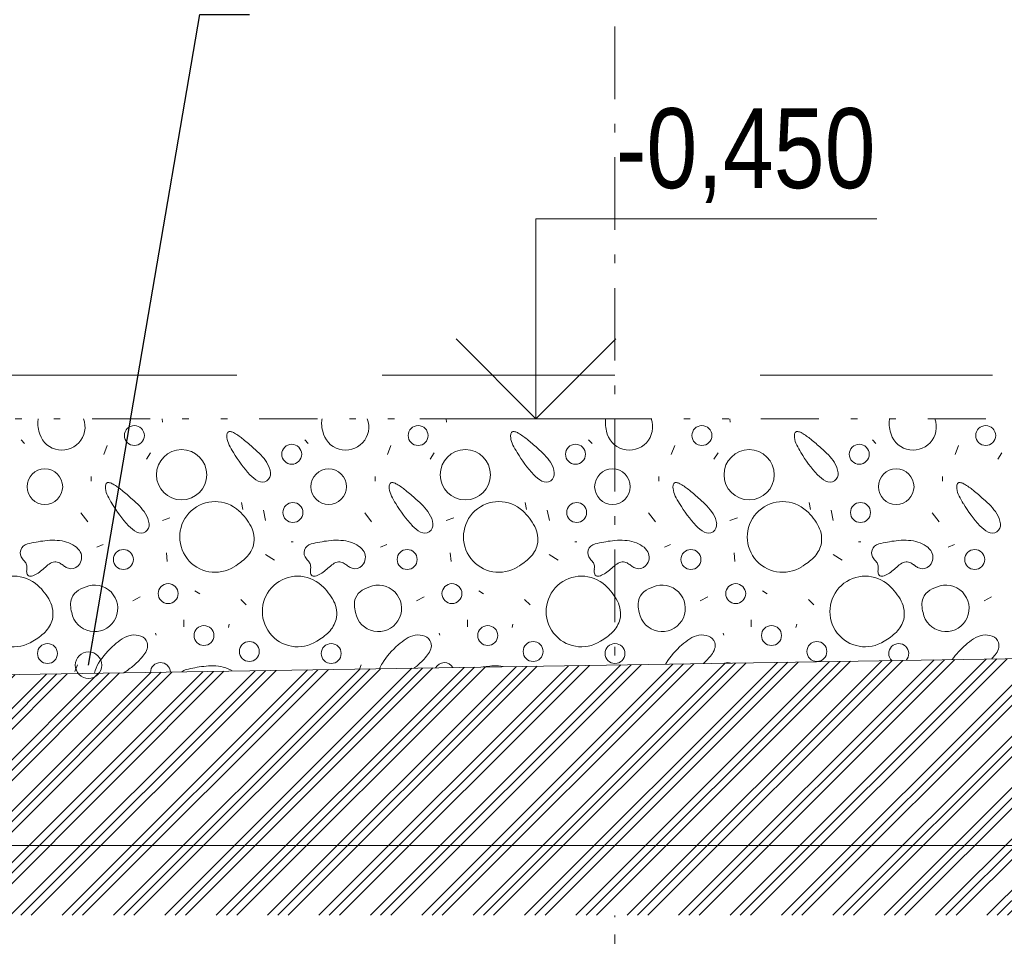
# Model space of a CAD drawing. Header units: millimetres. Extents: x -479461597 to -478645968, y -1101060132 to -1100898045.
# Tile 58 of 145: x -479087301 to -479083913, y -1101048432 to -1101045277. Entities that reach past the tile are written whole.
import ezdxf
from ezdxf.enums import TextEntityAlignment as Align

# ---------------------------------------------------------------- set-up
doc = ezdxf.new("R2010")
doc.units = ezdxf.units.MM
doc.header["$MEASUREMENT"] = 0
for name, pattern in [('Wipeout_Contour', [1000, 0, -1000]), ('Čerchovaná M', [450, 250, -85, 30, -85]), ('Čerchovaná se dvěma tečkami', [575, 200, -110, 22.5, -110, 22.5, -110]), ('Čárkovaná L', [1300, 800, -500])]:
    doc.linetypes.add(name, pattern=pattern)
for name, color, linetype, lineweight, true_color in [('Anotace - SP_Pero_č.__25', 7, 'Continuous', 13, 0x1a4f6e), ('Bourané_2D prvky - vyplně_Pero_č.__40', 7, 'Continuous', 13, 0xc9ca94), ('Bourané_Konstrukce - základy výkop_Pero_č.__109', 7, 'Continuous', 13, 0x6da3d7), ('Bourané_Kóty - SP_Pero_č.__25', 7, 'Continuous', 13, 0x1a4f6e), ('Bourané_Kóty - SP_Pero_č.__45', 7, 'Continuous', 13, 0x1a4f6e), ('Bourané_Kóty - SP_Pero_č.__85', 7, 'Continuous', 13, 0x1a4f6e), ('Konstrukční síť_Pero_č.__81', 7, 'Continuous', 13, 0xa8a8a8), ('Kóty - SP_Pero_č.__25', 7, 'Continuous', 13, 0x1a4f6e), ('Kóty - SP_Pero_č.__45', 7, 'Continuous', 13, 0x1a4f6e), ('Kóty - SP_Pero_č.__85', 7, 'Continuous', 13, 0x1a4f6e), ('Situace - terén HTU_Pero_č.__186', 7, 'Continuous', 20, 0x7b0011)]:
    doc.layers.add(name, color=color, linetype=linetype, lineweight=lineweight, true_color=true_color)
for name, color, linetype in [('Bourané_2D prvky - vyplně', 7, 'Continuous'), ('Bourané_Kóty - SP', 7, 'Continuous'), ('Konstrukční síť', 7, 'Continuous'), ('Kóty - SP', 7, 'Continuous')]:
    doc.layers.add(name, color=color, linetype=linetype)
doc.layers.add('Konstrukce - základy podsyp_Pero_č.__96', color=124, linetype='Continuous', lineweight=13)
doc.layers.add('Konstrukční síť_Pero_č.__183', color=7, linetype='Continuous', lineweight=20)
doc.styles.add('GENERATED_STYLE_5', font='txt')
doc.styles.add('GENERATED_STYLE_7', font='txt')
doc.dimstyles.new('GENERATED_STYLE__1', dxfattribs={"dimtxt": 275, "dimasz": 228, "dimexe": 0.18, "dimexo": 400, "dimgap": 0.09, "dimtad": 1, "dimtih": 1, "dimtoh": 1, "dimdec": 0, "dimzin": 0, "dimdsep": 46, "dimtxsty": 'GENERATED_STYLE_5', "dimblk": 'ARROWHEAD_6', "dimblk1": 'ARROWHEAD_6', "dimblk2": 'ARROWHEAD_6', "dimcen": 0.09, "dimclrd": 256, "dimclre": 256, "dimclrt": 256, "dimazin": 0, "dimtfac": 1, "dimtdec": 4, "dimtmove": 0, "dimatfit": 3, "dimfxl": 1, "dimtolj": 1, "dimtzin": 0, "dimarcsym": 0})
doc.dimstyles.new('GENERATED_STYLE__4', dxfattribs={"dimtxt": 0.18, "dimasz": 182.4, "dimexe": 0.18, "dimexo": 0.0625, "dimgap": 0.09, "dimtad": 0, "dimtih": 1, "dimtoh": 1, "dimdec": 4, "dimzin": 0, "dimdsep": 46, "dimcen": 0.09, "dimadec": 0, "dimazin": 0, "dimtfac": 1, "dimtdec": 4, "dimtmove": 0, "dimatfit": 3, "dimldrblk": 'ARROWHEAD_1', "dimfxl": 1, "dimtolj": 1, "dimtzin": 0, "dimarcsym": 0})
doc.dimstyles.new('GENERATED_STYLE__6', dxfattribs={"dimtxt": 275, "dimasz": 261.25, "dimexe": 0.18, "dimexo": 400, "dimgap": 0.09, "dimtad": 1, "dimtih": 1, "dimtoh": 1, "dimdec": 0, "dimzin": 0, "dimdsep": 46, "dimtxsty": 'GENERATED_STYLE_5', "dimblk": 'ARROWHEAD_6', "dimblk1": 'ARROWHEAD_6', "dimblk2": 'ARROWHEAD_6', "dimcen": 0.09, "dimclrd": 256, "dimclre": 256, "dimclrt": 256, "dimazin": 0, "dimtfac": 1, "dimtdec": 4, "dimtmove": 0, "dimatfit": 3, "dimfxl": 1, "dimtolj": 1, "dimtzin": 0, "dimarcsym": 0})
doc.dimstyles.new('GENERATED_STYLE__7', dxfattribs={"dimtxt": 275, "dimasz": 261.25, "dimexe": 0.18, "dimexo": 400, "dimgap": 0.09, "dimtad": 1, "dimdec": 0, "dimzin": 0, "dimdsep": 46, "dimtxsty": 'GENERATED_STYLE_5', "dimblk": 'ARROWHEAD_6', "dimblk1": 'ARROWHEAD_6', "dimblk2": 'ARROWHEAD_6', "dimcen": 0.09, "dimclrd": 256, "dimclre": 256, "dimclrt": 256, "dimazin": 0, "dimtfac": 1, "dimtdec": 4, "dimtmove": 0, "dimatfit": 3, "dimfxl": 1, "dimtolj": 1, "dimtzin": 0, "dimarcsym": 0})

# ---------------------------------------------------------------- blocks, each defined once
blk = doc.blocks.new('*X61', base_point=(-479070253, -1101046200.7))
at = {"layer": 'Bourané_2D prvky - vyplně_Pero_č.__40', "color": 9, "linetype": 'Continuous', "lineweight": 13, "true_color": 0xc9ca94}
for p, q in [((-479086808.7, -1101046662.5), (-479086810.2, -1101046650.7)), ((-479085832.4, -1101046662.5), (-479085833.8, -1101046650.7)), ((-479084856, -1101046662.5), (-479084857.5, -1101046650.7)), ((-479087295.8, -1101046723.3), (-479087283.9, -1101046735.2)), ((-479086999.7, -1101046742.3), (-479087011.5, -1101046773.1)), ((-479086319.4, -1101046723.3), (-479086307.6, -1101046735.2)), ((-479086023.4, -1101046742.3), (-479086035.2, -1101046773.1)), ((-479085343.1, -1101046723.3), (-479085331.3, -1101046735.2)), ((-479085047.1, -1101046742.3), (-479085058.9, -1101046773.1)), ((-479084366.8, -1101046723.3), (-479084355, -1101046735.2)), ((-479084070.7, -1101046742.3), (-479084082.6, -1101046773.1)), ((-479086864.7, -1101046789.6), (-479086850.5, -1101046768.3)), ((-479085888.4, -1101046789.6), (-479085874.1, -1101046768.3)), ((-479084912, -1101046789.6), (-479084897.8, -1101046768.3)), ((-479083935.7, -1101046789.6), (-479083921.5, -1101046768.3)), ((-479087054.2, -1101046848.9), (-479087054.2, -1101046865.4)), ((-479086077.8, -1101046848.9), (-479086077.8, -1101046865.4)), ((-479085101.5, -1101046848.9), (-479085101.5, -1101046865.4)), ((-479084125.2, -1101046848.9), (-479084125.2, -1101046865.4)), ((-479086537.4, -1101046938.9), (-479086532.6, -1101046962.6)), ((-479085561, -1101046938.9), (-479085556.3, -1101046962.6)), ((-479084584.7, -1101046938.9), (-479084580, -1101046962.6)), ((-479087066, -1101047005.2), (-479087089.7, -1101046974.4)), ((-479086783.7, -1101046991), (-479086809.7, -1101047000.4)), ((-479086461.6, -1101046964.9), (-479086454.5, -1101047000.4)), ((-479086089.7, -1101047005.2), (-479086113.4, -1101046974.4)), ((-479085807.4, -1101046991), (-479085833.4, -1101047000.4)), ((-479085485.2, -1101046964.9), (-479085478.1, -1101047000.4)), ((-479085113.4, -1101047005.2), (-479085137.1, -1101046974.4)), ((-479084831, -1101046991), (-479084857.1, -1101047000.4)), ((-479084508.9, -1101046964.9), (-479084501.8, -1101047000.4)), ((-479084137.1, -1101047005.2), (-479084160.7, -1101046974.4)), ((-479087035.2, -1101047092.8), (-479087013.9, -1101047083.4)), ((-479086366.8, -1101047073.9), (-479086359.7, -1101047073.9)), ((-479086058.9, -1101047092.8), (-479086037.6, -1101047083.4)), ((-479085390.5, -1101047073.9), (-479085383.4, -1101047073.9)), ((-479085082.6, -1101047092.8), (-479085061.3, -1101047083.4)), ((-479084414.2, -1101047073.9), (-479084407.1, -1101047073.9)), ((-479084106.3, -1101047092.8), (-479084084.9, -1101047083.4)), ((-479086795.3, -1101047111.5), (-479086792.9, -1101047142.3)), ((-479086454.8, -1101047118.2), (-479086424, -1101047137.2)), ((-479085819, -1101047111.5), (-479085816.6, -1101047142.3)), ((-479085478.4, -1101047118.2), (-479085447.6, -1101047137.2)), ((-479084842.7, -1101047111.5), (-479084840.3, -1101047142.3)), ((-479084502.1, -1101047118.2), (-479084471.3, -1101047137.2)), ((-479086885.6, -1101047262.9), (-479086911.6, -1101047277.1)), ((-479086697.8, -1101047242.5), (-479086681, -1101047253.3)), ((-479085909.3, -1101047262.9), (-479085935.3, -1101047277.1)), ((-479085721.4, -1101047242.5), (-479085704.7, -1101047253.3)), ((-479084933, -1101047262.9), (-479084959, -1101047277.1)), ((-479084745.1, -1101047242.5), (-479084728.4, -1101047253.3)), ((-479083956.6, -1101047262.9), (-479083982.7, -1101047277.1)), ((-479086539.7, -1101047272), (-479086520.8, -1101047290.9)), ((-479085563.4, -1101047272), (-479085544.5, -1101047290.9)), ((-479084587.1, -1101047272), (-479084568.1, -1101047290.9)), ((-479086736.3, -1101047366.7), (-479086736.3, -1101047343)), ((-479086582.4, -1101047369.1), (-479086580, -1101047357.2)), ((-479085760, -1101047366.7), (-479085760, -1101047343)), ((-479085606, -1101047369.1), (-479085603.7, -1101047357.2)), ((-479084783.7, -1101047366.7), (-479084783.7, -1101047343)), ((-479084629.7, -1101047369.1), (-479084627.3, -1101047357.2)), ((-479086831.1, -1101047395.1), (-479086833.4, -1101047388)), ((-479085854.7, -1101047395.1), (-479085857.1, -1101047388)), ((-479084878.4, -1101047395.1), (-479084880.8, -1101047388)), ((-479087101.5, -1101047497), (-479087111, -1101047520.7)), ((-479086125.2, -1101047497), (-479086131.2, -1101047512))]:
    blk.add_line(p, q, dxfattribs=at)
for centre, radius in [((-479086906, -1101046708.4), 34.3), ((-479085929.7, -1101046708.4), 34.3), ((-479084953.4, -1101046708.4), 34.3), ((-479083977, -1101046708.4), 34.3), ((-479086364.6, -1101046772.8), 34.3), ((-479085388.3, -1101046772.8), 34.3), ((-479084412, -1101046772.8), 34.3), ((-479086743.5, -1101046843.4), 86.5), ((-479085767.2, -1101046843.4), 86.5), ((-479084790.8, -1101046843.4), 86.5), ((-479087213.8, -1101046884.4), 61.2), ((-479086237.5, -1101046884.4), 61.2), ((-479085261.2, -1101046884.4), 61.2), ((-479084284.8, -1101046884.4), 61.2), ((-479086360.5, -1101046973.2), 34.3), ((-479085384.2, -1101046973.2), 34.3), ((-479084407.8, -1101046973.2), 34.3), ((-479086943.8, -1101047134.9), 34.3), ((-479085967.5, -1101047134.9), 34.3), ((-479084991.2, -1101047134.9), 34.3), ((-479084014.8, -1101047134.9), 34.3), ((-479086789.7, -1101047252.3), 34.3), ((-479085813.4, -1101047252.3), 34.3), ((-479084837.1, -1101047252.3), 34.3), ((-479086666.5, -1101047396.6), 34.3), ((-479085690.2, -1101047396.6), 34.3), ((-479084713.9, -1101047396.6), 34.3), ((-479087205, -1101047458.5), 34.3), ((-479086510.4, -1101047451.5), 34.3), ((-479086228.7, -1101047458.5), 34.3), ((-479085534.1, -1101047451.5), 34.3), ((-479085252.4, -1101047458.5), 34.3), ((-479084557.8, -1101047451.5), 34.3)]:
    blk.add_circle(centre, radius, dxfattribs=at)
for centre, radius, start, end in [((-479087177.8, -1101046664.4), 60.4, 166.8265, 183.2347), ((-479087155.6, -1101046678.7), 79.9, 190.4282, 20.57), ((-479086201.4, -1101046664.4), 60.4, 166.8265, 183.2347), ((-479086179.3, -1101046678.7), 79.9, 190.4282, 20.57), ((-479085225.1, -1101046664.4), 60.4, 166.8265, 183.2347), ((-479085203, -1101046678.7), 79.9, 190.4282, 20.57), ((-479084248.8, -1101046664.4), 60.4, 166.8265, 183.2347), ((-479084226.7, -1101046678.7), 79.9, 190.4282, 20.57), ((-479087098.3, -1101046660), 140, 183.2095, 193.7302), ((-479086122, -1101046660), 140, 183.2095, 193.7302), ((-479085145.6, -1101046660), 140, 183.2095, 193.7302), ((-479084169.3, -1101046660), 140, 183.2095, 193.7302), ((-479086552.8, -1101046710.1), 35.1, 166.9916, 187.7906), ((-479086508, -1101046705.9), 80.1, 186.4296, 206.157), ((-479086575, -1101046705.3), 12.4, 144.5812, 165.7924), ((-479086578.5, -1101046702.9), 8.15, 116.4425, 143.7464), ((-479086578, -1101046704.4), 9.77, 91.5878, 115.1953), ((-479086577.7, -1101046712.5), 17.9, 76.2622, 91.634), ((-479086585.3, -1101046740.9), 47.3, 60.0923, 75.5611), ((-479086662.9, -1101046877), 203.9, 49.777, 60.2392), ((-479087118.6, -1101047442.6), 930.2, 47.9748, 50.8493), ((-479085576.5, -1101046710.1), 35.1, 166.9916, 187.7906), ((-479085531.7, -1101046705.9), 80.1, 186.4296, 206.157), ((-479085598.6, -1101046705.3), 12.4, 144.5812, 165.7924), ((-479085602.2, -1101046702.9), 8.15, 116.4425, 143.7464), ((-479085601.7, -1101046704.4), 9.77, 91.5878, 115.1953), ((-479085601.4, -1101046712.5), 17.9, 76.2622, 91.634), ((-479085609, -1101046740.9), 47.3, 60.0923, 75.5611), ((-479085686.6, -1101046877), 203.9, 49.777, 60.2392), ((-479086142.2, -1101047442.6), 930.2, 47.9748, 50.8493), ((-479084600.2, -1101046710.1), 35.1, 166.9916, 187.7906), ((-479084555.4, -1101046705.9), 80.1, 186.4296, 206.157), ((-479084622.3, -1101046705.3), 12.4, 144.5812, 165.7924), ((-479084625.9, -1101046702.9), 8.15, 116.4425, 143.7464), ((-479084625.3, -1101046704.4), 9.77, 91.5878, 115.1953), ((-479084625.1, -1101046712.5), 17.9, 76.2622, 91.634), ((-479084632.6, -1101046740.9), 47.3, 60.0923, 75.5611), ((-479084710.3, -1101046877), 203.9, 49.777, 60.2392), ((-479085165.9, -1101047442.6), 930.2, 47.9748, 50.8493), ((-479086373.6, -1101046639.1), 230.1, 206.3304, 213.6244), ((-479086637, -1101046927.1), 225.2, 33.8343, 51.1866), ((-479085397.3, -1101046639.1), 230.1, 206.3304, 213.6244), ((-479085660.7, -1101046927.1), 225.2, 33.8343, 51.1866), ((-479084421, -1101046639.1), 230.1, 206.3304, 213.6244), ((-479084684.3, -1101046927.1), 225.2, 33.8343, 51.1866), ((-479086176.8, -1101046538.6), 450.4, 210.4057, 222.5965), ((-479085200.4, -1101046538.6), 450.4, 210.4057, 222.5965), ((-479084224.1, -1101046538.6), 450.4, 210.4057, 222.5965), ((-479086516.9, -1101046845.2), 79.8, 6.3813, 32.9796), ((-479085540.6, -1101046845.2), 79.8, 6.3813, 32.9796), ((-479084564.2, -1101046845.2), 79.8, 6.3813, 32.9796), ((-479086435, -1101046776.5), 99.3, 222.3712, 243.0633), ((-479086467.3, -1101046839.9), 30, 305.4921, 6.9034), ((-479085458.6, -1101046776.5), 99.3, 222.3712, 243.0633), ((-479085491, -1101046839.9), 30, 305.4921, 6.9034), ((-479084482.3, -1101046776.5), 99.3, 222.3712, 243.0633), ((-479084514.7, -1101046839.9), 30, 305.4921, 6.9034), ((-479086970.5, -1101046885.7), 35.1, 166.9916, 187.7906), ((-479086925.7, -1101046881.5), 80.1, 186.4296, 206.157), ((-479086992.7, -1101046880.9), 12.4, 144.5812, 165.7924), ((-479086996.2, -1101046878.5), 8.15, 116.4425, 143.7464), ((-479086995.7, -1101046880), 9.77, 91.5878, 115.1953), ((-479086995.4, -1101046888.1), 17.9, 76.2622, 91.634), ((-479087003, -1101046916.5), 47.3, 60.0923, 75.5611), ((-479087080.6, -1101047052.5), 203.9, 49.777, 60.2392), ((-479086465.6, -1101046837.4), 31.2, 242.6052, 300.2402), ((-479085994.2, -1101046885.7), 35.1, 166.9916, 187.7906), ((-479085949.4, -1101046881.5), 80.1, 186.4296, 206.157), ((-479086016.3, -1101046880.9), 12.4, 144.5812, 165.7924), ((-479086019.9, -1101046878.5), 8.15, 116.4425, 143.7464), ((-479086019.4, -1101046880), 9.77, 91.5878, 115.1953), ((-479086019.1, -1101046888.1), 17.9, 76.2622, 91.634), ((-479086026.7, -1101046916.5), 47.3, 60.0923, 75.5611), ((-479086104.3, -1101047052.5), 203.9, 49.777, 60.2392), ((-479085489.3, -1101046837.4), 31.2, 242.6052, 300.2402), ((-479085017.9, -1101046885.7), 35.1, 166.9916, 187.7906), ((-479084973.1, -1101046881.5), 80.1, 186.4296, 206.157), ((-479085040, -1101046880.9), 12.4, 144.5812, 165.7924), ((-479085043.6, -1101046878.5), 8.15, 116.4425, 143.7464), ((-479085043, -1101046880), 9.77, 91.5878, 115.1953), ((-479085042.8, -1101046888.1), 17.9, 76.2622, 91.634), ((-479085050.3, -1101046916.5), 47.3, 60.0923, 75.5611), ((-479085128, -1101047052.5), 203.9, 49.777, 60.2392), ((-479084513, -1101046837.4), 31.2, 242.6052, 300.2402), ((-479084041.6, -1101046885.7), 35.1, 166.9916, 187.7906), ((-479083996.7, -1101046881.5), 80.1, 186.4296, 206.157), ((-479084063.7, -1101046880.9), 12.4, 144.5812, 165.7924), ((-479084067.3, -1101046878.5), 8.15, 116.4425, 143.7464), ((-479084066.7, -1101046880), 9.77, 91.5878, 115.1953), ((-479084066.5, -1101046888.1), 17.9, 76.2622, 91.634), ((-479084074, -1101046916.5), 47.3, 60.0923, 75.5611), ((-479084151.7, -1101047052.5), 203.9, 49.777, 60.2392), ((-479086791.3, -1101046814.7), 230.1, 206.3304, 213.6244), ((-479087536.3, -1101047618.2), 930.2, 47.9748, 50.8493), ((-479085815, -1101046814.7), 230.1, 206.3304, 213.6244), ((-479086559.9, -1101047618.2), 930.2, 47.9748, 50.8493), ((-479084838.7, -1101046814.7), 230.1, 206.3304, 213.6244), ((-479085583.6, -1101047618.2), 930.2, 47.9748, 50.8493), ((-479083862.4, -1101046814.7), 230.1, 206.3304, 213.6244), ((-479084607.3, -1101047618.2), 930.2, 47.9748, 50.8493), ((-479086594.5, -1101046714.2), 450.4, 210.4057, 222.5965), ((-479087054.7, -1101047102.7), 225.2, 33.8343, 51.1866), ((-479086628.3, -1101047057.2), 121.6, 47.4454, 302.6151), ((-479085618.1, -1101046714.2), 450.4, 210.4057, 222.5965), ((-479086078.4, -1101047102.7), 225.2, 33.8343, 51.1866), ((-479085652, -1101047057.2), 121.6, 47.4454, 302.6151), ((-479084641.8, -1101046714.2), 450.4, 210.4057, 222.5965), ((-479085102, -1101047102.7), 225.2, 33.8343, 51.1866), ((-479084675.7, -1101047057.2), 121.6, 47.4454, 302.6151), ((-479083665.5, -1101046714.2), 450.4, 210.4057, 222.5965), ((-479084125.7, -1101047102.7), 225.2, 33.8343, 51.1866), ((-479086934.6, -1101047020.8), 79.8, 6.3813, 32.9796), ((-479086682.5, -1101047115.2), 201, 27.7394, 47.2569), ((-479085958.2, -1101047020.8), 79.8, 6.3813, 32.9796), ((-479085706.2, -1101047115.2), 201, 27.7394, 47.2569), ((-479084981.9, -1101047020.8), 79.8, 6.3813, 32.9796), ((-479084729.8, -1101047115.2), 201, 27.7394, 47.2569), ((-479084005.6, -1101047020.8), 79.8, 6.3813, 32.9796), ((-479086852.7, -1101046952.1), 99.3, 222.3712, 243.0633), ((-479086885, -1101047015.5), 30, 305.4921, 6.9034), ((-479086586.4, -1101047064.9), 92.5, 347.7666, 27.8507), ((-479085876.3, -1101046952.1), 99.3, 222.3712, 243.0633), ((-479085908.7, -1101047015.5), 30, 305.4921, 6.9034), ((-479085610.1, -1101047064.9), 92.5, 347.7666, 27.8507), ((-479084900, -1101046952.1), 99.3, 222.3712, 243.0633), ((-479084932.4, -1101047015.5), 30, 305.4921, 6.9034), ((-479084633.8, -1101047064.9), 92.5, 347.7666, 27.8507), ((-479083923.7, -1101046952.1), 99.3, 222.3712, 243.0633), ((-479083956.1, -1101047015.5), 30, 305.4921, 6.9034), ((-479086883.3, -1101047013), 31.2, 242.6052, 300.2402), ((-479085907, -1101047013), 31.2, 242.6052, 300.2402), ((-479084930.7, -1101047013), 31.2, 242.6052, 300.2402), ((-479083954.4, -1101047013), 31.2, 242.6052, 300.2402), ((-479087267, -1101047112), 31.5, 102.3324, 221.6658), ((-479087158.9, -1101047544), 476.8, 96.6259, 103.9434), ((-479087187.4, -1101047249.4), 181.1, 76.9848, 98.4191), ((-479087175.8, -1101047188.6), 119.2, 60.5831, 75.8236), ((-479087150.5, -1101047146.2), 69.8, 37.6475, 61.5974), ((-479086589, -1101047059.5), 96.3, 314.7779, 344.9961), ((-479086290.7, -1101047112), 31.5, 102.3324, 221.6658), ((-479086182.6, -1101047544), 476.8, 96.6259, 103.9434), ((-479086211.1, -1101047249.4), 181.1, 76.9848, 98.4191), ((-479086199.5, -1101047188.6), 119.2, 60.5831, 75.8236), ((-479086174.1, -1101047146.2), 69.8, 37.6475, 61.5974), ((-479085612.7, -1101047059.5), 96.3, 314.7779, 344.9961), ((-479085314.4, -1101047112), 31.5, 102.3324, 221.6658), ((-479085206.2, -1101047544), 476.8, 96.6259, 103.9434), ((-479085234.7, -1101047249.4), 181.1, 76.9848, 98.4191), ((-479085223.2, -1101047188.6), 119.2, 60.5831, 75.8236), ((-479085197.8, -1101047146.2), 69.8, 37.6475, 61.5974), ((-479084636.4, -1101047059.5), 96.3, 314.7779, 344.9961), ((-479084338.1, -1101047112), 31.5, 102.3324, 221.6658), ((-479084229.9, -1101047544), 476.8, 96.6259, 103.9434), ((-479084258.4, -1101047249.4), 181.1, 76.9848, 98.4191), ((-479084246.8, -1101047188.6), 119.2, 60.5831, 75.8236), ((-479084221.5, -1101047146.2), 69.8, 37.6475, 61.5974), ((-479087127.8, -1101047127.3), 40.4, 327.0376, 36.1209), ((-479086662.3, -1101046985.9), 200.1, 299.8029, 314.8134), ((-479086151.5, -1101047127.3), 40.4, 327.0376, 36.1209), ((-479085685.9, -1101046985.9), 200.1, 299.8029, 314.8134), ((-479085175.2, -1101047127.3), 40.4, 327.0376, 36.1209), ((-479084709.6, -1101046985.9), 200.1, 299.8029, 314.8134), ((-479084198.9, -1101047127.3), 40.4, 327.0376, 36.1209), ((-479087356.9, -1101047199.4), 93.8, 36.3442, 45.0506), ((-479087305.4, -1101047161.3), 29.8, 9.2485, 36.0448), ((-479087327.4, -1101047161.7), 51.7, 352.8034, 5.8388), ((-479087108.3, -1101047279.1), 157.3, 125.1766, 133.3696), ((-479087175.7, -1101047182.6), 39.5, 96.3875, 125.8548), ((-479087178.4, -1101047174.8), 31.5, 62.2902, 93.1672), ((-479087207.1, -1101047227.8), 91.8, 52.6959, 61.7729), ((-479087089.6, -1101047072.6), 102.9, 232.9934, 240.456), ((-479087123, -1101047131.1), 35.6, 240.8322, 267.0065), ((-479087124.5, -1101047130.8), 35.8, 269.5174, 328.7918), ((-479086380.6, -1101047199.4), 93.8, 36.3442, 45.0506), ((-479086329.1, -1101047161.3), 29.8, 9.2485, 36.0448), ((-479086351.1, -1101047161.7), 51.7, 352.8034, 5.8388), ((-479086131.9, -1101047279.1), 157.3, 125.1766, 133.3696), ((-479086199.4, -1101047182.6), 39.5, 96.3875, 125.8548), ((-479086202.1, -1101047174.8), 31.5, 62.2902, 93.1672), ((-479086230.8, -1101047227.8), 91.8, 52.6959, 61.7729), ((-479086113.2, -1101047072.6), 102.9, 232.9934, 240.456), ((-479086146.7, -1101047131.1), 35.6, 240.8322, 267.0065), ((-479086148.2, -1101047130.8), 35.8, 269.5174, 328.7918), ((-479085404.3, -1101047199.4), 93.8, 36.3442, 45.0506), ((-479085352.8, -1101047161.3), 29.8, 9.2485, 36.0448), ((-479085374.8, -1101047161.7), 51.7, 352.8034, 5.8388), ((-479085155.6, -1101047279.1), 157.3, 125.1766, 133.3696), ((-479085223.1, -1101047182.6), 39.5, 96.3875, 125.8548), ((-479085225.7, -1101047174.8), 31.5, 62.2902, 93.1672), ((-479085254.5, -1101047227.8), 91.8, 52.6959, 61.7729), ((-479085136.9, -1101047072.6), 102.9, 232.9934, 240.456), ((-479085170.3, -1101047131.1), 35.6, 240.8322, 267.0065), ((-479085171.9, -1101047130.8), 35.8, 269.5174, 328.7918), ((-479084427.9, -1101047199.4), 93.8, 36.3442, 45.0506), ((-479084376.4, -1101047161.3), 29.8, 9.2485, 36.0448), ((-479084398.5, -1101047161.7), 51.7, 352.8034, 5.8388), ((-479084179.3, -1101047279.1), 157.3, 125.1766, 133.3696), ((-479084246.8, -1101047182.6), 39.5, 96.3875, 125.8548), ((-479084249.4, -1101047174.8), 31.5, 62.2902, 93.1672), ((-479084278.2, -1101047227.8), 91.8, 52.6959, 61.7729), ((-479084160.6, -1101047072.6), 102.9, 232.9934, 240.456), ((-479084194, -1101047131.1), 35.6, 240.8322, 267.0065), ((-479084195.6, -1101047130.8), 35.8, 269.5174, 328.7918), ((-479087320.4, -1101047313.8), 121.6, 47.4454, 302.6151), ((-479087231.5, -1101047174.4), 45.1, 172.1101, 189.0874), ((-479087261.1, -1101047178.9), 15.1, 189.971, 219.9454), ((-479087264.8, -1101047181.3), 10.8, 222.4728, 257.5463), ((-479087263.4, -1101047173.7), 18.5, 258.5237, 281.5295), ((-479087267.3, -1101047152.1), 40.5, 280.7953, 293.5363), ((-479087306.2, -1101047073.5), 128.1, 295.4669, 314.5735), ((-479086344.1, -1101047313.8), 121.6, 47.4454, 302.6151), ((-479086255.2, -1101047174.4), 45.1, 172.1101, 189.0874), ((-479086284.8, -1101047178.9), 15.1, 189.971, 219.9454), ((-479086288.4, -1101047181.3), 10.8, 222.4728, 257.5463), ((-479086287.1, -1101047173.7), 18.5, 258.5237, 281.5295), ((-479086291, -1101047152.1), 40.5, 280.7953, 293.5363), ((-479086329.9, -1101047073.5), 128.1, 295.4669, 314.5735), ((-479085367.7, -1101047313.8), 121.6, 47.4454, 302.6151), ((-479085278.8, -1101047174.4), 45.1, 172.1101, 189.0874), ((-479085308.5, -1101047178.9), 15.1, 189.971, 219.9454), ((-479085312.1, -1101047181.3), 10.8, 222.4728, 257.5463), ((-479085310.8, -1101047173.7), 18.5, 258.5237, 281.5295), ((-479085314.6, -1101047152.1), 40.5, 280.7953, 293.5363), ((-479085353.6, -1101047073.5), 128.1, 295.4669, 314.5735), ((-479084391.4, -1101047313.8), 121.6, 47.4454, 302.6151), ((-479084302.5, -1101047174.4), 45.1, 172.1101, 189.0874), ((-479084332.2, -1101047178.9), 15.1, 189.971, 219.9454), ((-479084335.8, -1101047181.3), 10.8, 222.4728, 257.5463), ((-479084334.4, -1101047173.7), 18.5, 258.5237, 281.5295), ((-479084338.3, -1101047152.1), 40.5, 280.7953, 293.5363), ((-479084377.2, -1101047073.5), 128.1, 295.4669, 314.5735), ((-479087374.5, -1101047371.8), 201, 27.7394, 47.2569), ((-479087043, -1101047303), 79.9, 190.4282, 104.6294), ((-479087025.9, -1101047361.1), 140.5, 105.3821, 120.9077), ((-479086398.2, -1101047371.8), 201, 27.7394, 47.2569), ((-479086066.6, -1101047303), 79.9, 190.4282, 104.6294), ((-479086049.6, -1101047361.1), 140.5, 105.3821, 120.9077), ((-479085421.9, -1101047371.8), 201, 27.7394, 47.2569), ((-479085090.3, -1101047303), 79.9, 190.4282, 104.6294), ((-479085073.2, -1101047361.1), 140.5, 105.3821, 120.9077), ((-479084445.6, -1101047371.8), 201, 27.7394, 47.2569), ((-479084114, -1101047303), 79.9, 190.4282, 104.6294), ((-479084096.9, -1101047361.1), 140.5, 105.3821, 120.9077), ((-479087068.4, -1101047290.4), 57.9, 120.7918, 156.6671), ((-479086092.1, -1101047290.4), 57.9, 120.7918, 156.6671), ((-479085115.7, -1101047290.4), 57.9, 120.7918, 156.6671), ((-479084139.4, -1101047290.4), 57.9, 120.7918, 156.6671), ((-479087278.5, -1101047321.5), 92.5, 347.7666, 27.8507), ((-479087065.1, -1101047288.7), 60.4, 159.3574, 183.2347), ((-479086985.6, -1101047284.3), 140, 183.2095, 193.7302), ((-479086302.1, -1101047321.5), 92.5, 347.7666, 27.8507), ((-479086088.7, -1101047288.7), 60.4, 159.3574, 183.2347), ((-479086009.3, -1101047284.3), 140, 183.2095, 193.7302), ((-479085325.8, -1101047321.5), 92.5, 347.7666, 27.8507), ((-479085112.4, -1101047288.7), 60.4, 159.3574, 183.2347), ((-479085032.9, -1101047284.3), 140, 183.2095, 193.7302), ((-479084349.5, -1101047321.5), 92.5, 347.7666, 27.8507), ((-479084136.1, -1101047288.7), 60.4, 159.3574, 183.2347), ((-479084056.6, -1101047284.3), 140, 183.2095, 193.7302), ((-479087281.1, -1101047316.2), 96.3, 314.7779, 344.9961), ((-479086304.8, -1101047316.2), 96.3, 314.7779, 344.9961), ((-479085328.5, -1101047316.2), 96.3, 314.7779, 344.9961), ((-479084352.1, -1101047316.2), 96.3, 314.7779, 344.9961), ((-479087354.3, -1101047242.6), 200.1, 299.8029, 314.8134), ((-479086900.5, -1101047480.5), 86.5, 100.496, 122.8825), ((-479086905.2, -1101047454.9), 60.4, 68.6646, 100.5486), ((-479086896.4, -1101047432.6), 36.5, 19.3509, 68.7902), ((-479086378, -1101047242.6), 200.1, 299.8029, 314.8134), ((-479085924.2, -1101047480.5), 86.5, 100.496, 122.8825), ((-479085928.9, -1101047454.9), 60.4, 68.6646, 100.5486), ((-479085920.1, -1101047432.6), 36.5, 19.3509, 68.7902), ((-479085401.7, -1101047242.6), 200.1, 299.8029, 314.8134), ((-479084947.9, -1101047480.5), 86.5, 100.496, 122.8825), ((-479084952.6, -1101047454.9), 60.4, 68.6646, 100.5486), ((-479084943.8, -1101047432.6), 36.5, 19.3509, 68.7902), ((-479084425.4, -1101047242.6), 200.1, 299.8029, 314.8134), ((-479083971.5, -1101047480.5), 86.5, 100.496, 122.8825), ((-479083976.2, -1101047454.9), 60.4, 68.6646, 100.5486), ((-479083967.5, -1101047432.6), 36.5, 19.3509, 68.7902), ((-479086808.2, -1101047628), 259.5, 129.9016, 148.2696), ((-479086835.1, -1101047581.9), 207.1, 122.8427, 132.3696), ((-479086896.6, -1101047431.4), 36.2, 341.8983, 17.4009), ((-479085831.9, -1101047628), 259.5, 129.9016, 148.2696), ((-479085858.8, -1101047581.9), 207.1, 122.8427, 132.3696), ((-479085920.3, -1101047431.4), 36.2, 341.8983, 17.4009), ((-479084855.6, -1101047628), 259.5, 129.9016, 148.2696), ((-479084882.5, -1101047581.9), 207.1, 122.8427, 132.3696), ((-479084943.9, -1101047431.4), 36.2, 341.8983, 17.4009), ((-479084276.1, -1101047458.5), 34.3, 316.7421, 225.0861), ((-479083879.2, -1101047628), 259.5, 129.9016, 145.0905), ((-479083906.2, -1101047581.9), 207.1, 122.8427, 132.3696), ((-479083967.6, -1101047431.4), 36.2, 341.8983, 17.4009), ((-479087070.4, -1101047308.6), 250.4, 310.4067, 321.8671), ((-479086927.2, -1101047420.4), 68.8, 321.4678, 341.1053), ((-479086094, -1101047308.6), 250.4, 310.4067, 321.8671), ((-479085950.9, -1101047420.4), 68.8, 321.4678, 341.1053), ((-479085117.7, -1101047308.6), 250.4, 312.5321, 321.8671), ((-479084974.6, -1101047420.4), 68.8, 321.4678, 341.1053), ((-479084141.4, -1101047308.6), 250.4, 317.6482, 321.8671), ((-479083998.3, -1101047420.4), 68.8, 321.4678, 341.1053), ((-479086938.5, -1101047549.8), 107.6, 147.1941, 167.5312), ((-479087171, -1101047188.4), 407.2, 304.2605, 310.2276), ((-479086816.2, -1101047524), 34.3, 2.7415, 179.0866), ((-479086640.9, -1101047681.7), 181.1, 76.9848, 98.4191), ((-479085962.2, -1101047549.8), 107.6, 147.1941, 158.8137), ((-479086194.7, -1101047188.4), 407.2, 308.059, 310.2276), ((-479085839.8, -1101047524), 34.3, 29.983, 151.8452), ((-479085664.6, -1101047681.7), 181.1, 78.9875, 98.4191), ((-479084985.9, -1101047549.8), 107.6, 147.1941, 149.5144), ((-479084863.5, -1101047524), 34.3, 70.9374, 110.8908), ((-479086720.6, -1101047544.3), 31.5, 102.3324, 134.383), ((-479086612.4, -1101047976.3), 476.8, 96.6259, 103.9434), ((-479086622.6, -1101047604), 101.2, 57.1867, 77.2156), ((-479085636.1, -1101047976.3), 476.8, 96.6259, 98.9865)]:
    blk.add_arc(centre, radius, start, end, dxfattribs=at)
blk = doc.blocks.new('výplň_2_3', base_point=(-479070253, -1101046200.7))
at = {"color": 254, "linetype": 'Wipeout_Contour', "lineweight": 0, "ltscale": 25215994912.12917}
blk.add_wipeout([(-479095604.7, -1101047000.7), (-479095651.1, -1101047000.7), (-479095651.1, -1101047050.7), (-479095540.5, -1101047050.7), (-479095344.2, -1101047247), (-479095301, -1101047375.7), (-479097801.1, -1101047350.7), (-479097801.1, -1101047450.7), (-479095259, -1101047528.4), (-479095168, -1101047859.2), (-479094914.9, -1101047859.2), (-479094839.2, -1101047650.9), (-479082278.3, -1101047450.5), (-479068802.5, -1101047585.3), (-479068700, -1101047958.3), (-479068405.7, -1101047958.3), (-479068300.6, -1101047576), (-479067167.3, -1101047564.7), (-479067150.4, -1101046721.3), (-479068253.1, -1101046650.7), (-479095604.7, -1101046650.7)], dxfattribs=at).dxf.layer = 'Bourané_2D prvky - vyplně'
at = {"layer": 'Bourané_2D prvky - vyplně_Pero_č.__40', "color": 9, "linetype": 'Continuous', "lineweight": 13, "true_color": 0xc9ca94}
blk.add_blockref('*X61', (-479070253, -1101046200.7), dxfattribs=at)
blk = doc.blocks.new('Standardní značka sítě[10]_3', base_point=(-479085253.1, -1101036200.7))
at = {"layer": 'Konstrukční síť_Pero_č.__81', "color": 253, "linetype": 'Čerchovaná M', "lineweight": 13, "true_color": 0xa8a8a8}
blk.add_line((-479085253.1, -1101037200.7), (-479085253.1, -1101049200.7), dxfattribs=at)
at = {"layer": 'Konstrukční síť_Pero_č.__183', "color": 7, "lineweight": 20, "style": 'GENERATED_STYLE_7'}
for tag, p in [('AC_MarkerText_1_0', (-479085253.1, -1101035949.3)), ('AC_MarkerText_1_1', (-479085253.1, -1101050449.3))]:
    blk.add_attdef(tag, text='', height=250, rotation=360, dxfattribs=at).set_placement(p, align=Align.MIDDLE_CENTER)
blk = doc.blocks.new('*D92', base_point=(-479070253, -1101046200.7))
at = {"layer": 'Kóty - SP_Pero_č.__45', "color": 146, "linetype": 'Continuous', "lineweight": 13, "true_color": 0x1a4f6e}
for p, q in [((-479085133.1, -1101048705.3), (-479085373.1, -1101048945.3)), ((-479082158.3, -1101048705.3), (-479082398.3, -1101048945.3))]:
    blk.add_line(p, q, dxfattribs=at)
at = {"layer": 'Kóty - SP_Pero_č.__85', "color": 146, "linetype": 'Continuous', "lineweight": 13, "true_color": 0x1a4f6e}
for p, q in [((-479085253.1, -1101049050.3), (-479085253.1, -1101048425.3)), ((-479082278.3, -1101049050.3), (-479082278.3, -1101048425.3)), ((-479085433.1, -1101048825.3), (-479085253.1, -1101048825.3)), ((-479085253.1, -1101048825.3), (-479082278.3, -1101048825.3))]:
    blk.add_line(p, q, dxfattribs=at)
at = {"layer": 'Kóty - SP_Pero_č.__25', "color": 146, "lineweight": 13, "true_color": 0x1a4f6e, "insert": (-479084161.7, -1101048770.3), "char_height": 275, "attachment_point": 7, "style": 'GENERATED_STYLE_5'}
blk.add_mtext('\\A1;{\\pql;\\fArial Narrow|b0|i0|c238|p34;2\xa0975}', dxfattribs=at)
blk = doc.blocks.new('ARROWHEAD_6')
at = {"color": 0, "linetype": 'Continuous', "lineweight": 0}
for p, q in [((-0.5, -0.5), (0.5, 0.5)), ((0, 0), (-1, 0))]:
    blk.add_line(p, q, dxfattribs=at)
blk = doc.blocks.new('Kóta_5_3', base_point=(-479085524.3, -1101046650.7))
at = {"layer": 'Kóty - SP_Pero_č.__45', "color": 146, "linetype": 'Continuous', "lineweight": 13, "true_color": 0x1a4f6e}
for p, q in [((-479085524.3, -1101046650.7), (-479085524.3, -1101045963.2)), ((-479085524.3, -1101045963.2), (-479084351.1, -1101045963.2)), ((-479085524.3, -1101046650.7), (-479085799.3, -1101046375.7)), ((-479085249.3, -1101046375.7), (-479085524.3, -1101046650.7))]:
    blk.add_line(p, q, dxfattribs=at)
at = {"layer": 'Kóty - SP_Pero_č.__85', "color": 146, "linetype": 'Continuous', "lineweight": 13, "true_color": 0x1a4f6e}
for q in [(-479085924.3, -1101046650.7), (-479085318, -1101046650.7)]:
    blk.add_line((-479085524.3, -1101046650.7), q, dxfattribs=at)
at = {"layer": 'Kóty - SP_Pero_č.__25', "color": 146, "lineweight": 13, "true_color": 0x1a4f6e, "insert": (-479085249.3, -1101045908.2), "char_height": 275, "attachment_point": 7, "style": 'GENERATED_STYLE_5'}
blk.add_mtext('\\A1;{\\pql;\\fArial Narrow|b0|i0|c238|p34;-0,450}', dxfattribs=at)
blk = doc.blocks.new('*D97', base_point=(-479070253, -1101046200.7))
at = {"layer": 'Bourané_Kóty - SP_Pero_č.__45', "color": 146, "linetype": 'Continuous', "lineweight": 13, "true_color": 0x1a4f6e}
for p, q in [((-479094915.3, -1101047982), (-479095190.3, -1101048257)), ((-479082140.8, -1101047982), (-479082415.8, -1101048257))]:
    blk.add_line(p, q, dxfattribs=at)
at = {"layer": 'Bourané_Kóty - SP_Pero_č.__85', "color": 146, "linetype": 'Continuous', "lineweight": 13, "true_color": 0x1a4f6e}
for p, q in [((-479095052.8, -1101048377.3), (-479095052.8, -1101047719.5)), ((-479082278.3, -1101048377.3), (-479082278.3, -1101047719.5)), ((-479095259, -1101048119.5), (-479095052.8, -1101048119.5)), ((-479095052.8, -1101048119.5), (-479082278.3, -1101048119.5))]:
    blk.add_line(p, q, dxfattribs=at)
at = {"layer": 'Bourané_Kóty - SP_Pero_č.__25', "color": 146, "lineweight": 13, "true_color": 0x1a4f6e, "insert": (-479089149.5, -1101048064.5), "char_height": 275, "attachment_point": 7, "style": 'GENERATED_STYLE_5'}
blk.add_mtext('\\A1;{\\pql;\\fArial Narrow|b0|i0|c238|p34;12\xa0775}', dxfattribs=at)
blk = doc.blocks.new('*D100', base_point=(-479070253, -1101046200.7))
at = {"layer": 'Bourané_Kóty - SP_Pero_č.__45', "color": 146, "linetype": 'Continuous', "lineweight": 13, "true_color": 0x1a4f6e}
for p, q in [((-479083057.3, -1101046638.2), (-479083332.3, -1101046363.2)), ((-479083332.3, -1101047313), (-479083057.3, -1101047588))]:
    blk.add_line(p, q, dxfattribs=at)
at = {"layer": 'Bourané_Kóty - SP_Pero_č.__85', "color": 146, "linetype": 'Continuous', "lineweight": 13, "true_color": 0x1a4f6e}
for p, q in [((-479083194.8, -1101046500.7), (-479083194.8, -1101046294.4)), ((-479082937, -1101046500.7), (-479083594.8, -1101046500.7)), ((-479083194.8, -1101047450.5), (-479083194.8, -1101046500.7)), ((-479082794.8, -1101047450.5), (-479083452.6, -1101047450.5)), ((-479083194.8, -1101047656.8), (-479083194.8, -1101047450.5))]:
    blk.add_line(p, q, dxfattribs=at)
at = {"layer": 'Bourané_Kóty - SP_Pero_č.__25', "color": 146, "lineweight": 13, "true_color": 0x1a4f6e, "insert": (-479083249.8, -1101047239.6), "char_height": 275, "attachment_point": 7, "rotation": 90, "style": 'GENERATED_STYLE_5'}
blk.add_mtext('\\A1;{\\pql;\\fArial Narrow|b0|i0|c238|p34;950}', dxfattribs=at)
blk = doc.blocks.new('*D104', base_point=(-479070253, -1101046200.7))
at = {"layer": 'Kóty - SP_Pero_č.__45', "color": 146, "linetype": 'Continuous', "lineweight": 13, "true_color": 0x1a4f6e}
for p, q in [((-479097633.1, -1101049220.5), (-479097873.1, -1101049460.5)), ((-479082158.3, -1101049220.5), (-479082398.3, -1101049460.5))]:
    blk.add_line(p, q, dxfattribs=at)
at = {"layer": 'Kóty - SP_Pero_č.__85', "color": 146, "linetype": 'Continuous', "lineweight": 13, "true_color": 0x1a4f6e}
for p, q in [((-479097753.1, -1101049565.5), (-479097753.1, -1101048940.5)), ((-479082278.3, -1101049565.5), (-479082278.3, -1101048940.5)), ((-479097933.1, -1101049340.5), (-479097753.1, -1101049340.5)), ((-479097753.1, -1101049340.5), (-479082278.3, -1101049340.5))]:
    blk.add_line(p, q, dxfattribs=at)
at = {"layer": 'Kóty - SP_Pero_č.__25', "color": 146, "lineweight": 13, "true_color": 0x1a4f6e, "insert": (-479090499.7, -1101049285.5), "char_height": 275, "attachment_point": 7, "style": 'GENERATED_STYLE_5'}
blk.add_mtext('\\A1;{\\pql;\\fArial Narrow|b0|i0|c238|p34;15\xa0475}', dxfattribs=at)
blk = doc.blocks.new('ARROWHEAD_1')
at = {"color": 0, "linetype": 'Continuous', "lineweight": 0}
blk.add_line((0, 0), (-1, 0), dxfattribs=at)
blk.add_circle((0, 0), 0.25, dxfattribs=at)

msp = doc.modelspace()

# ---------------------------------------------------------------- block references
at = {"layer": 'Bourané_2D prvky - vyplně_Pero_č.__40', "color": 9, "linetype": 'Continuous', "lineweight": 13, "true_color": 0xc9ca94}
msp.add_blockref('výplň_2_3', (-479070253, -1101046200.7), dxfattribs=at)

# ---------------------------------------------------------------- next in the draw order: block references
at = {"layer": 'Konstrukční síť', "color": 7, "linetype": 'Continuous', "lineweight": 20}
msp.add_blockref('Standardní značka sítě[10]_3', (-479085253.1, -1101036200.7), dxfattribs=at)

# ---------------------------------------------------------------- next in the draw order: wipeouts: each hides what was drawn before it
at = {"color": 254, "linetype": 'Wipeout_Contour', "lineweight": 0, "ltscale": 21613713341.97798}
msp.add_wipeout([(-479099511.6, -1101043989.3), (-479099574.1, -1101043989.3), (-479099573.8, -1101048360.2), (-479067163, -1101048357.9), (-479067163.1, -1101047564.7), (-479068300.6, -1101047576), (-479068405.7, -1101047958.3), (-479068700, -1101047958.3), (-479068802.5, -1101047585.3), (-479082278.3, -1101047450.5), (-479094839.2, -1101047650.9), (-479094894.3, -1101047859.2), (-479095188.6, -1101047859.2), (-479095279.7, -1101047527.8), (-479097801.1, -1101047450.7), (-479097801.1, -1101047200.7), (-479098351.1, -1101047200.7), (-479098351.1, -1101045646.6)], dxfattribs=at).dxf.layer = 'Bourané_2D prvky - vyplně'

# ---------------------------------------------------------------- next in the draw order: hatches: boundary and pattern name
at = {"layer": 'Bourané_2D prvky - vyplně_Pero_č.__40', "linetype": 'Continuous', "lineweight": 13, "true_color": 0xc9ca94}
h = msp.add_hatch(dxfattribs=at)
h.set_pattern_fill('Zemina___původní_0003', color=9, style=0, pattern_type=2)
h.set_pattern_definition([(45, (-479070253.03, -1101046200.66), (-88.38835, 88.38835), []), (45, (-479070270.71, -1101046182.98), (-88.38835, 88.38835), []), (45, (-479070288.39, -1101046165.3), (-88.38835, 88.38835), [])])
h.paths.add_polyline_path([(-479099511.6, -1101043989.3), (-479099574.1, -1101043989.3), (-479099573.8, -1101048360.2), (-479067163, -1101048357.9), (-479067163.1, -1101047564.7), (-479068300.6, -1101047576), (-479068405.7, -1101047958.3), (-479068700, -1101047958.3), (-479068802.5, -1101047585.3), (-479082278.3, -1101047450.5), (-479094839.2, -1101047650.9), (-479094894.3, -1101047859.2), (-479095188.6, -1101047859.2), (-479095279.7, -1101047527.8), (-479097801.1, -1101047450.7), (-479097801.1, -1101047200.7), (-479098351.1, -1101047200.7), (-479098351.1, -1101045646.6)])

# ---------------------------------------------------------------- next in the draw order: linework, layer by layer
at = {"layer": 'Bourané_Konstrukce - základy výkop_Pero_č.__109', "color": 153, "linetype": 'Continuous', "lineweight": 13, "true_color": 0x6da3d7}
msp.add_line((-479094839.2, -1101047650.9), (-479082278.3, -1101047450.5), dxfattribs=at)
msp.add_line((-479094839.2, -1101047650.9), (-479082278.3, -1101047450.5), dxfattribs=at)
at = {"layer": 'Konstrukce - základy podsyp_Pero_č.__96', "color": 124, "linetype": 'Čerchovaná se dvěma tečkami', "lineweight": 13}
msp.add_line((-479096251.1, -1101046650.7), (-479068253.1, -1101046650.7), dxfattribs=at)
at = {"layer": 'Situace - terén HTU_Pero_č.__186', "color": 246, "linetype": 'Čárkovaná L', "lineweight": 20, "true_color": 0x7b0011}
msp.add_line((-479097753.1, -1101046500.7), (-479067164.2, -1101046500.7), dxfattribs=at)

# ---------------------------------------------------------------- next in the draw order: block references
at = {"layer": 'Kóty - SP', "color": 146, "linetype": 'Continuous', "lineweight": 13, "true_color": 0x1a4f6e}
msp.add_blockref('Kóta_5_3', (-479085524.3, -1101046650.7), dxfattribs=at)

# ---------------------------------------------------------------- next in the draw order: dimensions: what is measured, and where the dimension line sits
at = {"layer": 'Bourané_Kóty - SP', "color": 146, "linetype": 'Continuous', "lineweight": 13, "true_color": 0x1a4f6e}
dim = msp.add_linear_dim(base=(-479083194.8, -1101046500.7), p1=(-479082278.3, -1101047450.5), p2=(-479087446.6, -1101046500.7), angle=90, dimstyle='GENERATED_STYLE__7', dxfattribs=at)
dim.commit()
dim.dimension.update_dxf_attribs({"geometry": '*D100', "text_midpoint": (-479083387.3, -1101046925.1), "dimtype": 160, "text_rotation": 90})
dim = msp.add_linear_dim(base=(-479082278.2855, -1101048119.4903), p1=(-479095052.7942, -1101047800.0005), p2=(-479082278.2855, -1101047450.5185), dimstyle='GENERATED_STYLE__6', dxfattribs=at)
dim.commit()
dim.dimension.update_dxf_attribs({"geometry": '*D97', "text_midpoint": (-479088572.3644, -1101047926.9903), "dimtype": 160})
at = {"layer": 'Kóty - SP', "color": 146, "linetype": 'Continuous', "lineweight": 13, "true_color": 0x1a4f6e}
for base, p1, picture, middle in [((-479082278.3, -1101049340.5), (-479097753.1, -1101046500.7), '*D104', (-479089922.5, -1101049148)), ((-479082278.3, -1101048825.3), (-479085253.1, -1101047632.2), '*D92', (-479083689.3, -1101048632.8))]:
    dim = msp.add_linear_dim(base=base, p1=p1, p2=(-479082278.3, -1101047450.5), dimstyle='GENERATED_STYLE__1', dxfattribs=at)
    dim.commit()
    dim.dimension.update_dxf_attribs({"geometry": picture, "text_midpoint": middle, "dimtype": 160})

# ---------------------------------------------------------------- next in the draw order: leaders
at = {"layer": 'Anotace - SP_Pero_č.__25', "color": 146, "linetype": 'Continuous', "lineweight": 13, "true_color": 0x1a4f6e, "annotation_type": 0, "has_hookline": 1, "hookline_direction": 0, "text_width": 4393.4}
msp.add_leader([(-479087063.6, -1101047498.4), (-479086680.9, -1101045260), (-479086510.3, -1101045260)], dimstyle='GENERATED_STYLE__4', dxfattribs=at)

doc.saveas('drawing.dxf')
